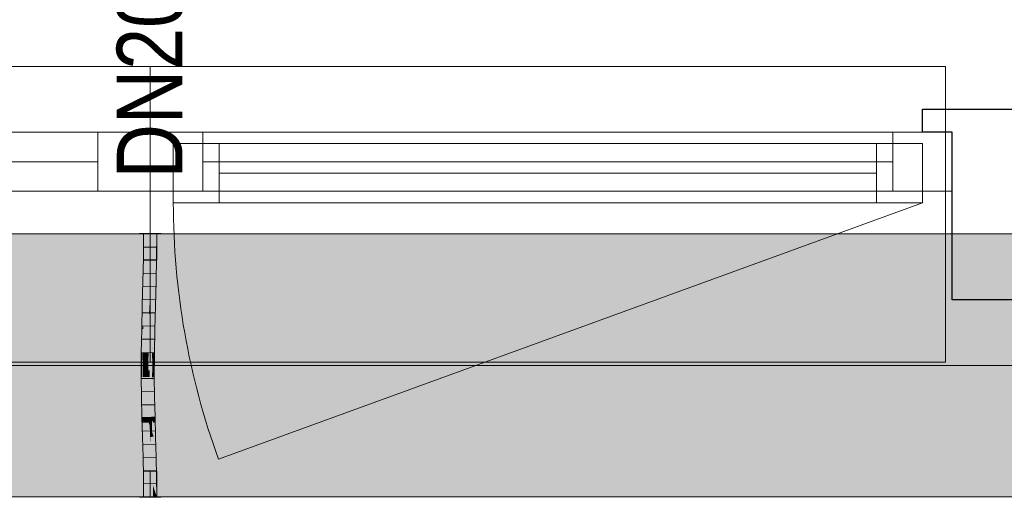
# Model space of a CAD drawing. Extents: x -620 to 300, y 62 to 1107.
# Tile 70 of 256: x -428 to -398, y 988 to 1003. Entities that reach past the tile are written whole.
import ezdxf
from ezdxf.lldxf.tags import DXFTag

# ---------------------------------------------------------------- set-up
doc = ezdxf.new("R2010")
doc.units = 0
doc.layers.get('0').update_dxf_attribs({"lineweight": 35})
for name, color, linetype, lineweight, true_color in [('30 -33 Aussenwände- 7 Fassade_ Elemente', 7, 'Continuous', 9, 0x00aacc), ('30 -35 Decken- 1 Konstruktion-Träger- Stahlbeton', 7, 'grob-A06G9FRA8I', 13, 0x33aa00), ('E_Leerrohr 20', 7, 'Continuous', 13, 0xcc0099), ('E_Leerrohr 20-Shading', 7, 'Continuous', 13, 0xcc0099)]:
    doc.layers.add(name, color=color, linetype=linetype, lineweight=lineweight, true_color=true_color)
doc.layers.add('70 -71 Achsen- 1 Gebäudeachsen', color=7, linetype='STRICHPUNKT2-A06G9FR98I', lineweight=18)
doc.layers.add('Detailelementbeschriftung', color=7, linetype='Continuous', lineweight=9)
doc.layers.add('iwb_Schraffur_Unterzug', color=7, linetype='Continuous', lineweight=5, true_color=0xffffcc, plot=False)
doc.styles.get("Standard").update_dxf_attribs({"font": 'ARIALN.TTF'})
tags = doc.linetypes.add('grob-A06G9FRA8I', pattern=[14, 3, -8, 3]).pattern_tags.tags
tags[8:9] = [DXFTag(74, 4), DXFTag(75, 0), DXFTag(340, '0'), DXFTag(46, 0.0), DXFTag(50, 0.0), DXFTag(44, 0.0), DXFTag(45, 0.0)]
tags[6:7] = [DXFTag(74, 4), DXFTag(75, 0), DXFTag(340, '0'), DXFTag(46, 0.0), DXFTag(50, 0.0), DXFTag(44, 0.0), DXFTag(45, 0.0)]
tags[4:5] = [DXFTag(74, 4), DXFTag(75, 0), DXFTag(340, '0'), DXFTag(46, 0.0), DXFTag(50, 0.0), DXFTag(44, 0.0), DXFTag(45, 0.0)]
tags = doc.linetypes.add('STRICHPUNKT2', pattern=[12.7, 6.35, -3.175, 0, -3.175]).pattern_tags.tags
tags[10:11] = [DXFTag(74, 4), DXFTag(75, 0), DXFTag(340, '0'), DXFTag(46, 0.0), DXFTag(50, 0.0), DXFTag(44, 0.0), DXFTag(45, 0.0)]
tags[8:9] = [DXFTag(74, 4), DXFTag(75, 0), DXFTag(340, '0'), DXFTag(46, 0.0), DXFTag(50, 0.0), DXFTag(44, 0.0), DXFTag(45, 0.0)]
tags[6:7] = [DXFTag(74, 4), DXFTag(75, 0), DXFTag(340, '0'), DXFTag(46, 0.0), DXFTag(50, 0.0), DXFTag(44, 0.0), DXFTag(45, 0.0)]
tags[4:5] = [DXFTag(74, 4), DXFTag(75, 0), DXFTag(340, '0'), DXFTag(46, 0.0), DXFTag(50, 0.0), DXFTag(44, 0.0), DXFTag(45, 0.0)]
tags = doc.linetypes.add('STRICHPUNKT2-A06G9FR98I', pattern=[12.7, 6.35, -3.175, 0, -3.175]).pattern_tags.tags
tags[10:11] = [DXFTag(74, 4), DXFTag(75, 0), DXFTag(340, '0'), DXFTag(46, 0.0), DXFTag(50, 0.0), DXFTag(44, 0.0), DXFTag(45, 0.0)]
tags[8:9] = [DXFTag(74, 4), DXFTag(75, 0), DXFTag(340, '0'), DXFTag(46, 0.0), DXFTag(50, 0.0), DXFTag(44, 0.0), DXFTag(45, 0.0)]
tags[6:7] = [DXFTag(74, 4), DXFTag(75, 0), DXFTag(340, '0'), DXFTag(46, 0.0), DXFTag(50, 0.0), DXFTag(44, 0.0), DXFTag(45, 0.0)]
tags[4:5] = [DXFTag(74, 4), DXFTag(75, 0), DXFTag(340, '0'), DXFTag(46, 0.0), DXFTag(50, 0.0), DXFTag(44, 0.0), DXFTag(45, 0.0)]

# ---------------------------------------------------------------- blocks, each defined once
blk = doc.blocks.new('Shading-A06G9FN78I', base_point=(-424.137, 993.149))
at = {"layer": 'E_Leerrohr 20-Shading', "color": 223, "true_color": 0xc67fb4}
for points in [[(-424.418, 996.053), (-424.477, 996.053), (-424.424, 995.33), (-424.483, 995.331)], [(-424.077, 996.053), (-424.135, 996.053), (-424.083, 995.325), (-424.141, 995.326)], [(-424.424, 995.33), (-424.483, 995.331), (-424.441, 994.607), (-424.498, 994.608)], [(-424.44, 994.607), (-424.424, 995.33), (-424.441, 994.607)], [(-424.087, 995.325), (-424.141, 995.326), (-424.113, 994.599), (-424.157, 994.6)], [(-424.098, 994.599), (-424.083, 995.325), (-424.113, 994.599), (-424.087, 995.325)], [(-424.441, 994.607), (-424.498, 994.608), (-424.464, 993.883), (-424.518, 993.884)], [(-424.464, 993.883), (-424.46, 993.882), (-424.441, 994.607), (-424.44, 994.607)], [(-424.46, 993.882), (-424.459, 993.882), (-424.44, 994.607)], [(-424.138, 994.6), (-424.157, 994.6), (-424.163, 993.874), (-424.176, 993.875)], [(-424.147, 993.874), (-424.113, 994.599), (-424.163, 993.874), (-424.138, 994.6)], [(-424.118, 993.873), (-424.098, 994.599), (-424.147, 993.874), (-424.113, 994.599)], [(-424.482, 993.287), (-424.464, 993.883), (-424.537, 993.158), (-424.518, 993.884)], [(-424.464, 993.883), (-424.482, 993.287), (-424.46, 993.882), (-424.468, 993.592)], [(-424.48, 993.157), (-424.478, 993.157), (-424.46, 993.882), (-424.459, 993.882)], [(-424.163, 993.874), (-424.176, 993.875), (-424.188, 993.151), (-424.195, 993.151)], [(-424.18, 993.15), (-424.147, 993.874), (-424.188, 993.151), (-424.163, 993.874)], [(-424.137, 993.149), (-424.118, 993.873), (-424.18, 993.15), (-424.147, 993.874)], [(-424.482, 993.287), (-424.486, 993.157), (-424.468, 993.592), (-424.48, 993.157)], [(-424.487, 993.157), (-424.537, 993.158), (-424.511, 992.431), (-424.55, 992.431)], [(-424.482, 993.287), (-424.537, 993.158), (-424.487, 993.157)], [(-424.501, 992.431), (-424.486, 993.157), (-424.511, 992.431), (-424.487, 993.157)], [(-424.501, 992.431), (-424.493, 992.431), (-424.486, 993.157), (-424.48, 993.157)], [(-424.493, 992.431), (-424.492, 992.431), (-424.48, 993.157), (-424.478, 993.157)], [(-424.486, 993.157), (-424.482, 993.287), (-424.487, 993.157)], [(-424.206, 992.427), (-424.188, 993.151), (-424.209, 992.427), (-424.193, 993.151)], [(-424.193, 993.151), (-424.195, 993.151), (-424.209, 992.427)], [(-424.203, 992.427), (-424.18, 993.15), (-424.206, 992.427), (-424.188, 993.151)], [(-424.202, 992.427), (-424.18, 993.15), (-424.192, 992.755)], [(-424.202, 992.427), (-424.15, 992.427), (-424.18, 993.15), (-424.137, 993.149)], [(-424.203, 992.427), (-424.202, 992.427), (-424.192, 992.755)], [(-424.513, 992.07), (-424.511, 992.431), (-424.552, 992.07), (-424.55, 992.431)], [(-424.503, 991.704), (-424.501, 992.431), (-424.516, 991.704), (-424.511, 992.431)], [(-424.503, 991.704), (-424.493, 992.431), (-424.501, 992.431)], [(-424.503, 991.704), (-424.495, 991.704), (-424.493, 992.431), (-424.493, 992.069)], [(-424.493, 992.069), (-424.492, 992.431), (-424.493, 992.431)], [(-424.211, 992.065), (-424.209, 992.065), (-424.209, 992.427), (-424.206, 992.427)], [(-424.209, 992.065), (-424.205, 992.064), (-424.206, 992.427), (-424.203, 992.427)], [(-424.205, 992.064), (-424.152, 992.064), (-424.202, 992.427), (-424.15, 992.427)], [(-424.205, 992.064), (-424.202, 992.427), (-424.205, 992.138)], [(-424.202, 992.427), (-424.203, 992.427), (-424.205, 992.138)], [(-424.516, 991.704), (-424.513, 992.07), (-424.554, 991.704), (-424.552, 992.07)], [(-424.208, 991.705), (-424.205, 992.064), (-424.212, 991.705), (-424.211, 992.065)], [(-424.208, 991.705), (-424.154, 991.705), (-424.205, 992.064), (-424.152, 992.064)], [(-424.516, 991.704), (-424.554, 991.704), (-424.503, 991.093), (-424.546, 991.092)], [(-424.493, 991.093), (-424.503, 991.704), (-424.503, 991.093), (-424.516, 991.704)], [(-424.487, 991.093), (-424.495, 991.704), (-424.493, 991.093), (-424.503, 991.704)], [(-424.208, 991.705), (-424.212, 991.705), (-424.195, 991.099), (-424.204, 991.099)], [(-424.146, 991.1), (-424.154, 991.705), (-424.195, 991.099), (-424.208, 991.705)], [(-424.503, 991.093), (-424.546, 991.092), (-424.477, 990.483), (-424.531, 990.482)], [(-424.474, 990.484), (-424.493, 991.093), (-424.477, 990.483), (-424.503, 991.093)], [(-424.472, 990.484), (-424.487, 991.093), (-424.474, 990.484), (-424.493, 991.093)], [(-424.169, 990.492), (-424.195, 991.099), (-424.189, 990.491), (-424.204, 991.099)], [(-424.204, 991.099), (-424.204, 991.099), (-424.189, 990.491)], [(-424.131, 990.493), (-424.146, 991.1), (-424.169, 990.492), (-424.195, 991.099)], [(-424.477, 990.483), (-424.531, 990.482), (-424.469, 990.315), (-424.51, 990.314)], [(-424.51, 990.314), (-424.531, 990.482), (-424.526, 990.314)], [(-424.465, 990.245), (-424.467, 990.315), (-424.477, 990.483), (-424.474, 990.484)], [(-424.467, 990.315), (-424.472, 990.484), (-424.474, 990.484)], [(-424.184, 990.317), (-424.16, 990.317), (-424.189, 990.491), (-424.169, 990.492)], [(-424.16, 990.317), (-424.126, 990.318), (-424.169, 990.492), (-424.131, 990.493)], [(-424.513, 989.873), (-424.454, 989.875), (-424.526, 990.314), (-424.51, 990.314)], [(-424.51, 990.314), (-424.454, 989.875), (-424.469, 990.315), (-424.465, 990.245)], [(-424.171, 989.883), (-424.138, 989.884), (-424.184, 990.317), (-424.16, 990.317)], [(-424.138, 989.884), (-424.113, 989.885), (-424.16, 990.317), (-424.126, 990.318)], [(-424.454, 989.875), (-424.513, 989.873), (-424.436, 989.267), (-424.495, 989.265)], [(-424.138, 989.884), (-424.171, 989.883), (-424.108, 989.275), (-424.154, 989.274)], [(-424.095, 989.275), (-424.113, 989.885), (-424.108, 989.275), (-424.138, 989.884)], [(-424.437, 989.267), (-424.495, 989.265), (-424.424, 988.66), (-424.482, 988.659)], [(-424.423, 988.66), (-424.436, 989.267), (-424.424, 988.66), (-424.437, 989.267)], [(-424.108, 989.275), (-424.154, 989.274), (-424.086, 988.665), (-424.14, 988.664)], [(-424.082, 988.665), (-424.095, 989.275), (-424.086, 988.665), (-424.108, 989.275)], [(-424.424, 988.66), (-424.482, 988.659), (-424.422, 988.053), (-424.477, 988.053)], [(-424.422, 988.053), (-424.42, 988.053), (-424.424, 988.66), (-424.423, 988.66)], [(-424.42, 988.053), (-424.418, 988.053), (-424.423, 988.66)], [(-424.077, 988.053), (-424.086, 988.665), (-424.135, 988.053), (-424.14, 988.664)], [(-424.077, 988.053), (-424.082, 988.665), (-424.086, 988.665)]]:
    blk.add_solid(points, dxfattribs=at)
at = {"layer": 'E_Leerrohr 20-Shading', "color": 231, "true_color": 0xe17fc9}
for points in [[(-424.277, 996.053), (-424.418, 996.053), (-424.283, 995.328), (-424.424, 995.33)], [(-424.277, 996.053), (-424.283, 995.328), (-424.278, 995.328)], [(-424.278, 995.328), (-424.272, 995.328), (-424.277, 996.053)], [(-424.272, 995.328), (-424.141, 995.326), (-424.277, 996.053), (-424.135, 996.053)], [(-424.283, 995.328), (-424.424, 995.33), (-424.298, 994.603), (-424.44, 994.607)], [(-424.283, 995.328), (-424.298, 994.603), (-424.294, 994.603)], [(-424.294, 994.603), (-424.283, 994.603), (-424.283, 995.328), (-424.278, 995.328)], [(-424.278, 995.328), (-424.283, 994.603), (-424.272, 995.328), (-424.261, 994.603)], [(-424.261, 994.603), (-424.157, 994.6), (-424.272, 995.328), (-424.141, 995.326)], [(-424.298, 994.603), (-424.44, 994.607), (-424.318, 993.879), (-424.459, 993.882)], [(-424.298, 994.603), (-424.318, 993.879), (-424.316, 993.879)], [(-424.306, 993.878), (-424.294, 994.603), (-424.316, 993.879), (-424.298, 994.603)], [(-424.306, 993.878), (-424.289, 993.878), (-424.294, 994.603), (-424.283, 994.603)], [(-424.283, 994.603), (-424.289, 993.878), (-424.261, 994.603), (-424.247, 993.877)], [(-424.247, 993.877), (-424.176, 993.875), (-424.261, 994.603), (-424.157, 994.6)], [(-424.318, 993.879), (-424.459, 993.882), (-424.337, 993.154), (-424.478, 993.157)], [(-424.316, 993.879), (-424.318, 993.879), (-424.333, 993.154), (-424.337, 993.154)], [(-424.319, 993.153), (-424.306, 993.878), (-424.333, 993.154), (-424.316, 993.879)], [(-424.306, 993.878), (-424.311, 993.614), (-424.289, 993.878), (-424.291, 993.614)], [(-424.289, 993.878), (-424.294, 993.153), (-424.247, 993.877), (-424.234, 993.151)], [(-424.234, 993.151), (-424.195, 993.151), (-424.247, 993.877), (-424.176, 993.875)], [(-424.311, 993.614), (-424.319, 993.153), (-424.291, 993.614), (-424.294, 993.153)], [(-424.337, 993.154), (-424.478, 993.157), (-424.35, 992.429), (-424.492, 992.431)], [(-424.333, 993.154), (-424.337, 993.154), (-424.347, 992.429), (-424.35, 992.429)], [(-424.329, 992.429), (-424.319, 993.153), (-424.347, 992.429), (-424.333, 993.154)], [(-424.329, 992.429), (-424.298, 992.428), (-424.319, 993.153), (-424.294, 993.153)], [(-424.294, 993.153), (-424.298, 992.428), (-424.234, 993.151), (-424.224, 992.428)], [(-424.234, 993.151), (-424.224, 992.428), (-424.196, 993.151), (-424.217, 992.428)], [(-424.217, 992.428), (-424.209, 992.427), (-424.196, 993.151), (-424.195, 993.151)], [(-424.352, 992.068), (-424.35, 992.429), (-424.493, 992.069), (-424.492, 992.431)], [(-424.352, 992.068), (-424.331, 992.067), (-424.347, 992.429), (-424.329, 992.429)], [(-424.347, 992.429), (-424.35, 992.429), (-424.352, 992.068)], [(-424.329, 992.429), (-424.332, 991.901), (-424.298, 992.428), (-424.299, 991.901)], [(-424.224, 992.428), (-424.298, 992.428), (-424.225, 991.705), (-424.299, 991.705)], [(-424.224, 992.428), (-424.225, 991.705), (-424.222, 991.809)], [(-424.217, 992.428), (-424.224, 992.428), (-424.22, 992.324)], [(-424.22, 992.324), (-424.224, 992.428), (-424.224, 992.221)], [(-424.211, 992.065), (-424.22, 992.324), (-424.222, 991.705), (-424.224, 992.221)], [(-424.209, 992.427), (-424.217, 992.428), (-424.211, 992.065), (-424.22, 992.324)], [(-424.354, 991.704), (-424.352, 992.068), (-424.495, 991.704), (-424.493, 992.069)], [(-424.334, 991.704), (-424.352, 992.068), (-424.354, 991.704)], [(-424.352, 992.068), (-424.334, 991.704), (-424.331, 992.067)], [(-424.332, 991.901), (-424.334, 991.704), (-424.299, 991.901), (-424.299, 991.705)], [(-424.211, 992.065), (-424.222, 991.705), (-424.219, 991.705)], [(-424.215, 991.902), (-424.219, 991.705), (-424.211, 991.902), (-424.212, 991.705)], [(-424.211, 992.065), (-424.215, 991.902), (-424.211, 991.902)], [(-424.444, 991.704), (-424.495, 991.704), (-424.45, 991.094), (-424.487, 991.093)], [(-424.346, 991.096), (-424.354, 991.704), (-424.45, 991.094), (-424.444, 991.704)], [(-424.334, 991.704), (-424.354, 991.704), (-424.332, 991.096), (-424.346, 991.096)], [(-424.332, 991.096), (-424.297, 991.097), (-424.334, 991.704), (-424.299, 991.705)], [(-424.225, 991.705), (-424.299, 991.705), (-424.24, 991.098), (-424.297, 991.097)], [(-424.237, 991.098), (-424.222, 991.705), (-424.24, 991.098), (-424.225, 991.705)], [(-424.222, 991.705), (-424.237, 991.098), (-424.223, 991.568)], [(-424.212, 991.705), (-424.223, 991.568), (-424.217, 991.098), (-424.228, 991.098)], [(-424.225, 991.705), (-424.222, 991.705), (-424.222, 991.809)], [(-424.222, 991.705), (-424.223, 991.568), (-424.219, 991.705)], [(-424.223, 991.568), (-424.212, 991.705), (-424.219, 991.705)], [(-424.212, 991.705), (-424.217, 991.098), (-424.204, 991.099)], [(-424.237, 991.098), (-424.228, 991.098), (-424.223, 991.568)], [(-424.45, 991.094), (-424.487, 991.093), (-424.46, 990.484), (-424.472, 990.484)], [(-424.46, 990.484), (-424.331, 990.487), (-424.45, 991.094), (-424.347, 991.096)], [(-424.331, 990.487), (-424.346, 991.096), (-424.347, 991.096)], [(-424.332, 991.096), (-424.346, 991.096), (-424.328, 990.487), (-424.331, 990.487)], [(-424.328, 990.487), (-424.292, 990.488), (-424.332, 991.096), (-424.297, 991.097)], [(-424.237, 991.098), (-424.297, 991.097), (-424.255, 990.489), (-424.292, 990.488)], [(-424.228, 991.098), (-424.237, 991.098), (-424.238, 990.49), (-424.255, 990.489)], [(-424.228, 991.098), (-424.238, 990.49), (-424.217, 991.098), (-424.223, 990.49)], [(-424.217, 991.098), (-424.223, 990.49), (-424.204, 991.099), (-424.198, 990.491)], [(-424.198, 990.491), (-424.189, 990.491), (-424.204, 991.099)], [(-424.467, 990.315), (-424.464, 990.315), (-424.472, 990.484), (-424.46, 990.484)], [(-424.464, 990.315), (-424.326, 990.316), (-424.46, 990.484), (-424.331, 990.487)], [(-424.328, 990.487), (-424.331, 990.487), (-424.326, 990.316)], [(-424.326, 990.316), (-424.29, 990.216), (-424.328, 990.487), (-424.292, 990.488)], [(-424.255, 990.489), (-424.292, 990.488), (-424.257, 990.432)], [(-424.257, 990.432), (-424.292, 990.488), (-424.266, 990.149), (-424.29, 990.216)], [(-424.246, 990.094), (-424.24, 990.405), (-424.266, 990.149), (-424.257, 990.432)], [(-424.24, 990.405), (-424.238, 990.49), (-424.257, 990.432), (-424.255, 990.489)], [(-424.224, 990.381), (-424.24, 990.405), (-424.228, 990.043), (-424.246, 990.094)], [(-424.223, 990.49), (-424.238, 990.49), (-424.224, 990.381), (-424.24, 990.405)], [(-424.224, 990.381), (-424.196, 990.336), (-424.223, 990.49), (-424.198, 990.491)], [(-424.196, 990.336), (-424.184, 990.317), (-424.198, 990.491), (-424.189, 990.491)], [(-424.464, 990.315), (-424.467, 990.315), (-424.465, 990.245)], [(-424.454, 989.875), (-424.464, 990.315), (-424.465, 990.245)], [(-424.454, 989.875), (-424.313, 989.879), (-424.464, 990.315), (-424.326, 990.316)], [(-424.313, 989.879), (-424.287, 989.88), (-424.326, 990.316), (-424.29, 990.216)], [(-424.266, 990.149), (-424.29, 990.216), (-424.275, 989.88), (-424.287, 989.88)], [(-424.251, 989.881), (-424.246, 990.094), (-424.275, 989.88), (-424.266, 990.149)], [(-424.228, 990.043), (-424.193, 989.943), (-424.224, 990.381), (-424.196, 990.336)], [(-424.193, 989.943), (-424.191, 989.937), (-424.196, 990.336), (-424.184, 990.317)], [(-424.191, 989.937), (-424.171, 989.883), (-424.184, 990.317)], [(-424.313, 989.879), (-424.454, 989.875), (-424.295, 989.27), (-424.436, 989.267)], [(-424.287, 989.88), (-424.313, 989.879), (-424.282, 989.271), (-424.295, 989.27)], [(-424.275, 989.88), (-424.287, 989.88), (-424.284, 989.569)], [(-424.251, 989.881), (-424.275, 989.88), (-424.282, 989.271), (-424.284, 989.569)], [(-424.251, 989.881), (-424.282, 989.271), (-424.263, 989.271)], [(-424.251, 989.881), (-424.263, 989.271), (-424.23, 989.881), (-424.237, 989.272)], [(-424.228, 990.043), (-424.246, 990.094), (-424.23, 989.881), (-424.251, 989.881)], [(-424.237, 989.272), (-424.201, 989.273), (-424.23, 989.881), (-424.191, 989.882)], [(-424.23, 989.881), (-424.192, 989.882), (-424.228, 990.043), (-424.193, 989.943)], [(-424.201, 989.273), (-424.154, 989.274), (-424.191, 989.882), (-424.171, 989.883)], [(-424.192, 989.882), (-424.191, 989.882), (-424.193, 989.943), (-424.191, 989.937)], [(-424.191, 989.882), (-424.171, 989.883), (-424.191, 989.937)], [(-424.295, 989.27), (-424.436, 989.267), (-424.282, 988.662), (-424.423, 988.66)], [(-424.279, 988.662), (-424.278, 988.662), (-424.295, 989.27), (-424.282, 989.271)], [(-424.295, 989.27), (-424.295, 989.27), (-424.279, 988.662), (-424.282, 988.662)], [(-424.263, 989.271), (-424.282, 989.271), (-424.273, 988.662), (-424.278, 988.662)], [(-424.237, 989.272), (-424.263, 989.271), (-424.243, 988.662), (-424.273, 988.662)], [(-424.21, 988.663), (-424.201, 989.273), (-424.243, 988.662), (-424.237, 989.272)], [(-424.21, 988.663), (-424.14, 988.664), (-424.201, 989.273), (-424.154, 989.274)], [(-424.282, 988.662), (-424.423, 988.66), (-424.277, 988.053), (-424.418, 988.053)], [(-424.278, 988.597), (-424.279, 988.662), (-424.277, 988.369), (-424.282, 988.662)], [(-424.277, 988.053), (-424.277, 988.369), (-424.282, 988.662)], [(-424.278, 988.662), (-424.279, 988.662), (-424.278, 988.597)], [(-424.273, 988.662), (-424.278, 988.662), (-424.274, 988.438)], [(-424.278, 988.597), (-424.274, 988.411), (-424.278, 988.662), (-424.274, 988.438)], [(-424.21, 988.663), (-424.273, 988.662), (-424.267, 988.053), (-424.274, 988.438)], [(-424.21, 988.663), (-424.267, 988.053), (-424.218, 988.053)], [(-424.218, 988.053), (-424.135, 988.053), (-424.21, 988.663), (-424.14, 988.664)], [(-424.275, 988.241), (-424.274, 988.411), (-424.277, 988.369), (-424.278, 988.597)], [(-424.277, 988.053), (-424.275, 988.241), (-424.277, 988.369)], [(-424.272, 988.053), (-424.267, 988.053), (-424.275, 988.241), (-424.274, 988.411)], [(-424.274, 988.411), (-424.267, 988.053), (-424.274, 988.438)], [(-424.272, 988.053), (-424.275, 988.241), (-424.277, 988.053)]]:
    blk.add_solid(points, dxfattribs=at)
blk = doc.blocks.new('Shading-A06G9FN98I', base_point=(-424.271, 988.053))
at = {"layer": 'E_Leerrohr 20-Shading', "color": 213, "true_color": 0xd67fc0}
for points in [[(-424.277, 988.663), (-424.277, 988.841), (-424.477, 988.053), (-424.477, 988.841)], [(-424.277, 988.663), (-424.477, 988.053), (-424.289, 988.053)], [(-424.289, 988.053), (-424.282, 988.053), (-424.277, 988.663), (-424.277, 988.421)], [(-424.277, 988.663), (-424.189, 988.395), (-424.277, 988.841), (-424.182, 988.841)], [(-424.271, 988.053), (-424.194, 988.053), (-424.277, 988.663), (-424.189, 988.395)], [(-424.271, 988.053), (-424.277, 988.663), (-424.274, 988.053), (-424.277, 988.421)], [(-424.189, 988.395), (-424.077, 988.053), (-424.182, 988.841), (-424.077, 988.841)], [(-424.282, 988.053), (-424.277, 988.053), (-424.277, 988.421)], [(-424.277, 988.421), (-424.277, 988.053), (-424.274, 988.053)], [(-424.194, 988.053), (-424.077, 988.053), (-424.189, 988.395)], [(-424.45, 988.053), (-424.607, 988.053), (-424.45, 988.041), (-424.607, 988.041)], [(-424.45, 988.053), (-424.45, 988.041), (-424.433, 988.053), (-424.433, 988.041)], [(-424.433, 988.041), (-424.385, 988.041), (-424.433, 988.053), (-424.385, 988.053)], [(-424.385, 988.053), (-424.385, 988.041), (-424.358, 988.053), (-424.357, 988.041)], [(-424.357, 988.041), (-424.277, 988.041), (-424.358, 988.053), (-424.277, 988.053)], [(-424.243, 988.053), (-424.277, 988.053), (-424.243, 988.041), (-424.277, 988.041)], [(-424.232, 988.041), (-424.232, 988.053), (-424.243, 988.041), (-424.243, 988.053)], [(-424.205, 988.041), (-424.205, 988.053), (-424.232, 988.041), (-424.232, 988.053)], [(-424.205, 988.041), (-424.179, 988.041), (-424.205, 988.053), (-424.179, 988.053)], [(-424.179, 988.041), (-423.947, 988.041), (-424.179, 988.053), (-423.947, 988.053)]]:
    blk.add_solid(points, dxfattribs=at)
blk = doc.blocks.new('Shading-A06G9FNB8I', base_point=(-424.277, 996.053))
at = {"layer": 'E_Leerrohr 20-Shading', "color": 213, "true_color": 0xd67fc0}
for points in [[(-424.607, 996.065), (-424.607, 996.053), (-424.499, 996.065), (-424.498, 996.053)], [(-424.498, 996.053), (-424.277, 996.053), (-424.499, 996.065), (-424.277, 996.065)], [(-424.477, 995.265), (-424.277, 995.265), (-424.477, 996.053), (-424.277, 996.053)], [(-424.277, 996.065), (-424.277, 996.053), (-424.185, 996.065), (-424.185, 996.053)], [(-424.277, 996.053), (-424.277, 995.265), (-424.077, 996.053), (-424.088, 995.265)], [(-424.185, 996.053), (-423.947, 996.053), (-424.185, 996.065), (-423.947, 996.065)], [(-424.088, 995.265), (-424.077, 995.265), (-424.077, 996.053)]]:
    blk.add_solid(points, dxfattribs=at)
blk = doc.blocks.new('Referenz-A06G9FRB8I')
at = {"layer": '30 -33 Aussenwände- 7 Fassade_ Elemente', "color": 0}
for p, q in [((-448.475, 1001.153), (-424.275, 1001.153)), ((-424.275, 1001.153), (-400.075, 1001.153)), ((-424.275, 999.153), (-424.275, 1001.153)), ((-400.075, 1001.153), (-400.075, 999.153)), ((-446.875, 999.153), (-425.875, 999.153)), ((-425.875, 999.153), (-425.875, 997.353)), ((-424.275, 999.153), (-425.875, 999.153)), ((-424.275, 999.153), (-422.675, 999.153)), ((-424.275, 997.353), (-424.275, 999.153)), ((-422.675, 997.353), (-422.675, 999.153)), ((-422.675, 999.153), (-401.675, 999.153)), ((-400.075, 999.153), (-401.675, 999.153)), ((-401.675, 999.153), (-401.675, 997.353)), ((-400.075, 997.353), (-400.075, 999.153)), ((-425.875, 998.253), (-446.875, 998.253)), ((-401.675, 998.253), (-422.675, 998.253)), ((-425.875, 997.353), (-446.875, 997.353)), ((-425.875, 997.353), (-424.275, 997.353)), ((-424.275, 997.353), (-424.275, 992.153)), ((-422.675, 997.353), (-424.275, 997.353)), ((-401.675, 997.353), (-422.675, 997.353)), ((-401.675, 997.353), (-400.075, 997.353)), ((-400.075, 992.153), (-400.075, 997.353)), ((-448.475, 992.153), (-424.275, 992.153)), ((-424.275, 992.153), (-400.075, 992.153))]:
    blk.add_line(p, q, dxfattribs=at)
at = {"layer": '30 -33 Aussenwände- 7 Fassade_ Elemente', "color": 0, "linetype": 'Continuous', "lineweight": -2, "ltscale": 0.25}
for p, q in [((-400.775, 999.153), (-400.775, 999.853)), ((-400.775, 999.853), (-396.575, 999.853)), ((-399.875, 999.153), (-400.775, 999.153)), ((-399.875, 994.053), (-399.875, 999.153)), ((-397.475, 994.053), (-399.875, 994.053))]:
    blk.add_line(p, q, dxfattribs=at)
at = {"layer": '30 -33 Aussenwände- 7 Fassade_ Elemente', "color": 0, "linetype": 'Continuous', "ltscale": 0.13}
for p, q in [((-448.675, 999.153), (-424.275, 999.153)), ((-424.275, 999.153), (-399.875, 999.153)), ((-424.275, 999.153), (-424.275, 997.353)), ((-399.875, 999.153), (-399.875, 997.353)), ((-423.575, 998.803), (-400.775, 998.803)), ((-423.575, 997.003), (-423.575, 998.803)), ((-400.775, 998.803), (-400.775, 997.003)), ((-424.275, 997.353), (-448.675, 997.353)), ((-399.875, 997.353), (-424.275, 997.353)), ((-400.775, 997.003), (-423.575, 997.003)), ((-295.075, 988.053), (-451.075, 988.053))]:
    blk.add_line(p, q, dxfattribs=at)
at = {"layer": '30 -33 Aussenwände- 7 Fassade_ Elemente', "color": 0, "linetype": 'Continuous', "lineweight": 18, "ltscale": 0.18}
for p, q in [((-425.875, 997.353), (-425.875, 999.153)), ((-425.875, 999.153), (-424.275, 999.153)), ((-424.275, 999.153), (-424.275, 997.353)), ((-424.275, 999.153), (-422.675, 999.153)), ((-422.675, 999.153), (-422.675, 997.353)), ((-401.675, 997.353), (-401.675, 999.153)), ((-401.675, 999.153), (-399.875, 999.153)), ((-399.875, 999.153), (-399.875, 997.353)), ((-423.575, 998.803), (-422.175, 998.803)), ((-423.575, 997.003), (-423.575, 998.803)), ((-422.175, 998.803), (-422.175, 997.003)), ((-402.175, 997.003), (-402.175, 998.803)), ((-402.175, 998.803), (-400.775, 998.803)), ((-400.775, 998.803), (-400.775, 997.003)), ((-425.875, 998.253), (-446.875, 998.253)), ((-401.675, 998.253), (-422.675, 998.253)), ((-422.175, 997.903), (-402.175, 997.903)), ((-424.275, 997.353), (-425.875, 997.353)), ((-422.675, 997.353), (-424.275, 997.353)), ((-399.875, 997.353), (-401.675, 997.353)), ((-422.175, 997.003), (-423.575, 997.003)), ((-400.775, 997.003), (-402.175, 997.003))]:
    blk.add_line(p, q, dxfattribs=at)
at = {"layer": '30 -33 Aussenwände- 7 Fassade_ Elemente', "color": 0, "linetype": 'grob-A06G9FRA8I', "ltscale": 0.13}
blk.add_line((-400.775, 997.003), (-422.2, 989.205), dxfattribs=at)
blk.add_ellipse((-400.775, 997.003), major_axis=(-22.8, 0), ratio=1, start_param=0, end_param=0.349066, dxfattribs=at)
at = {"layer": '30 -35 Decken- 1 Konstruktion-Träger- Stahlbeton', "color": 0}
for p, q in [((-129.575, 996.053), (-538.628, 996.053)), ((-129.575, 988.053), (-538.628, 988.053))]:
    blk.add_line(p, q, dxfattribs=at)
at = {"layer": '70 -71 Achsen- 1 Gebäudeachsen', "color": 0, "linetype": 'STRICHPUNKT2-A06G9FR98I', "ltscale": 0.18}
blk.add_line((-538.628, 992.053), (75.968, 992.053), dxfattribs=at)
blk = doc.blocks.new('Referenz-A06G9FRD8I')
at = {"layer": 'iwb_Schraffur_Unterzug', "linetype": 'Continuous', "ltscale": 0.13}
for points in [[(-538.628, 996.053), (75.968, 996.053), (75.968, 994.399)], [(-538.628, 996.053), (75.968, 994.399), (-538.628, 993.695)], [(-538.628, 993.695), (75.968, 994.399), (75.968, 989.708)], [(-538.628, 993.695), (75.968, 989.708), (-538.628, 990.412)], [(-538.628, 990.412), (75.968, 989.708), (75.968, 988.053)], [(-538.628, 990.412), (75.968, 988.053), (-538.628, 988.053)]]:
    blk.add_solid(points, dxfattribs=at)
blk = doc.blocks.new('Flexrohr-A06G9FYT8I')
at = {"color": 0, "linetype": 'ByBlock', "lineweight": -2, "ltscale": 0.13}
for p, q in [((-424.477, 996.053), (-424.483, 995.331)), ((-424.477, 996.053), (-424.077, 996.053)), ((-424.077, 996.053), (-424.083, 995.325)), ((-424.468, 995.655), (-424.092, 995.652)), ((-424.483, 995.331), (-424.498, 994.608)), ((-424.472, 995.256), (-424.096, 995.25)), ((-424.083, 995.325), (-424.098, 994.599)), ((-424.498, 994.608), (-424.518, 993.884)), ((-424.481, 994.857), (-424.105, 994.849)), ((-424.098, 994.599), (-424.118, 993.873)), ((-424.49, 994.458), (-424.114, 994.449)), ((-424.501, 994.058), (-424.125, 994.049)), ((-424.518, 993.884), (-424.537, 993.158)), ((-424.118, 993.873), (-424.137, 993.149)), ((-424.512, 993.658), (-424.136, 993.649)), ((-424.537, 993.158), (-424.55, 992.431)), ((-424.522, 993.258), (-424.146, 993.249)), ((-424.137, 993.149), (-424.15, 992.427)), ((-424.53, 992.857), (-424.154, 992.851)), ((-424.55, 992.431), (-424.554, 991.704)), ((-424.538, 992.456), (-424.162, 992.452)), ((-424.15, 992.427), (-424.154, 991.705)), ((-424.54, 992.055), (-424.164, 992.053)), ((-424.554, 991.704), (-424.546, 991.092)), ((-424.541, 991.653), (-424.165, 991.655)), ((-424.154, 991.705), (-424.146, 991.1)), ((-424.546, 991.092), (-424.531, 990.482)), ((-424.536, 991.251), (-424.16, 991.257)), ((-424.146, 991.1), (-424.131, 990.493)), ((-424.528, 990.85), (-424.152, 990.858)), ((-424.531, 990.482), (-424.513, 989.873)), ((-424.518, 990.449), (-424.142, 990.459)), ((-424.131, 990.493), (-424.113, 989.885)), ((-424.513, 989.873), (-424.495, 989.265)), ((-424.506, 990.049), (-424.13, 990.06)), ((-424.113, 989.885), (-424.095, 989.275)), ((-424.494, 989.649), (-424.118, 989.66)), ((-424.495, 989.265), (-424.482, 988.659)), ((-424.483, 989.25), (-424.107, 989.259)), ((-424.095, 989.275), (-424.082, 988.665)), ((-424.482, 988.659), (-424.477, 988.053)), ((-424.474, 988.851), (-424.098, 988.858)), ((-424.082, 988.665), (-424.077, 988.053)), ((-424.468, 988.453), (-424.092, 988.457)), ((-424.477, 988.053), (-424.077, 988.053)), ((-424.465, 988.055), (-424.089, 988.055))]:
    blk.add_line(p, q, dxfattribs=at)
blk = doc.blocks.new('Einzeiliger Text-A06G9FYV8I')
at = {"color": 0, "lineweight": -2, "insert": (-425.296, 997.742), "char_height": 2, "attachment_point": 1, "rotation": 90}
blk.add_mtext('{\\fArial Narrow;DN20 in UZ}', dxfattribs=at)
blk = doc.blocks.new('Enddeckel-A06G9FYX8I')
at = {"color": 0, "linetype": 'ByBlock', "lineweight": -2, "ltscale": 0.13}
for p, q in [((-424.477, 988.841), (-424.477, 988.053)), ((-424.359, 988.841), (-424.477, 988.841)), ((-424.194, 988.841), (-424.359, 988.841)), ((-424.077, 988.841), (-424.194, 988.841)), ((-424.077, 988.053), (-424.077, 988.841)), ((-424.607, 988.053), (-424.607, 988.041)), ((-424.413, 988.053), (-424.607, 988.053)), ((-424.413, 988.041), (-424.607, 988.041)), ((-424.359, 988.053), (-424.477, 988.053)), ((-424.14, 988.053), (-424.413, 988.053)), ((-424.14, 988.041), (-424.413, 988.041)), ((-424.194, 988.053), (-424.359, 988.053)), ((-424.077, 988.053), (-424.194, 988.053)), ((-423.947, 988.053), (-424.14, 988.053)), ((-423.947, 988.041), (-424.14, 988.041)), ((-423.947, 988.041), (-423.947, 988.053))]:
    blk.add_line(p, q, dxfattribs=at)
at = {"color": 0, "linetype": 'STRICHPUNKT2', "lineweight": 5, "ltscale": 0.13}
blk.add_line((-424.277, 988.053), (-424.277, 988.841), dxfattribs=at)
blk = doc.blocks.new('Enddeckel-A06G9FYZ8I')
at = {"color": 0, "linetype": 'ByBlock', "lineweight": -2, "ltscale": 0.13}
for p, q in [((-424.607, 996.065), (-424.607, 996.053)), ((-424.607, 996.065), (-424.413, 996.065)), ((-424.607, 996.053), (-424.413, 996.053)), ((-424.477, 996.053), (-424.477, 995.265)), ((-424.477, 996.053), (-424.359, 996.053)), ((-424.413, 996.065), (-424.14, 996.065)), ((-424.413, 996.053), (-424.14, 996.053)), ((-424.359, 996.053), (-424.194, 996.053)), ((-424.194, 996.053), (-424.077, 996.053)), ((-424.14, 996.065), (-423.947, 996.065)), ((-424.14, 996.053), (-423.947, 996.053)), ((-424.077, 995.265), (-424.077, 996.053)), ((-423.947, 996.053), (-423.947, 996.065)), ((-424.477, 995.265), (-424.359, 995.265)), ((-424.359, 995.265), (-424.194, 995.265)), ((-424.194, 995.265), (-424.077, 995.265))]:
    blk.add_line(p, q, dxfattribs=at)
at = {"color": 0, "linetype": 'STRICHPUNKT2', "lineweight": 5, "ltscale": 0.13}
blk.add_line((-424.277, 996.053), (-424.277, 995.265), dxfattribs=at)

msp = doc.modelspace()

# ---------------------------------------------------------------- block references
at = {"color": 8, "lineweight": 25, "ltscale": 0.25, "true_color": 0x808080}
for name in ['Referenz-A06G9FRB8I', 'Referenz-A06G9FRD8I']:
    msp.add_blockref(name, (0, 0), dxfattribs=at)
at = {"layer": 'Detailelementbeschriftung', "ltscale": 0.13}
msp.add_blockref('Einzeiliger Text-A06G9FYV8I', (0, 0), dxfattribs=at)
at = {"layer": 'E_Leerrohr 20'}
for name, p in [('Shading-A06G9FNB8I', (-424.277, 996.053)), ('Shading-A06G9FN78I', (-424.137, 993.149)), ('Shading-A06G9FN98I', (-424.271, 988.053))]:
    msp.add_blockref(name, p, dxfattribs=at)
at = {"layer": 'E_Leerrohr 20', "ltscale": 0.13}
for name in ['Enddeckel-A06G9FYZ8I', 'Flexrohr-A06G9FYT8I', 'Enddeckel-A06G9FYX8I']:
    msp.add_blockref(name, (0, 0), dxfattribs=at)

doc.saveas('drawing.dxf')
